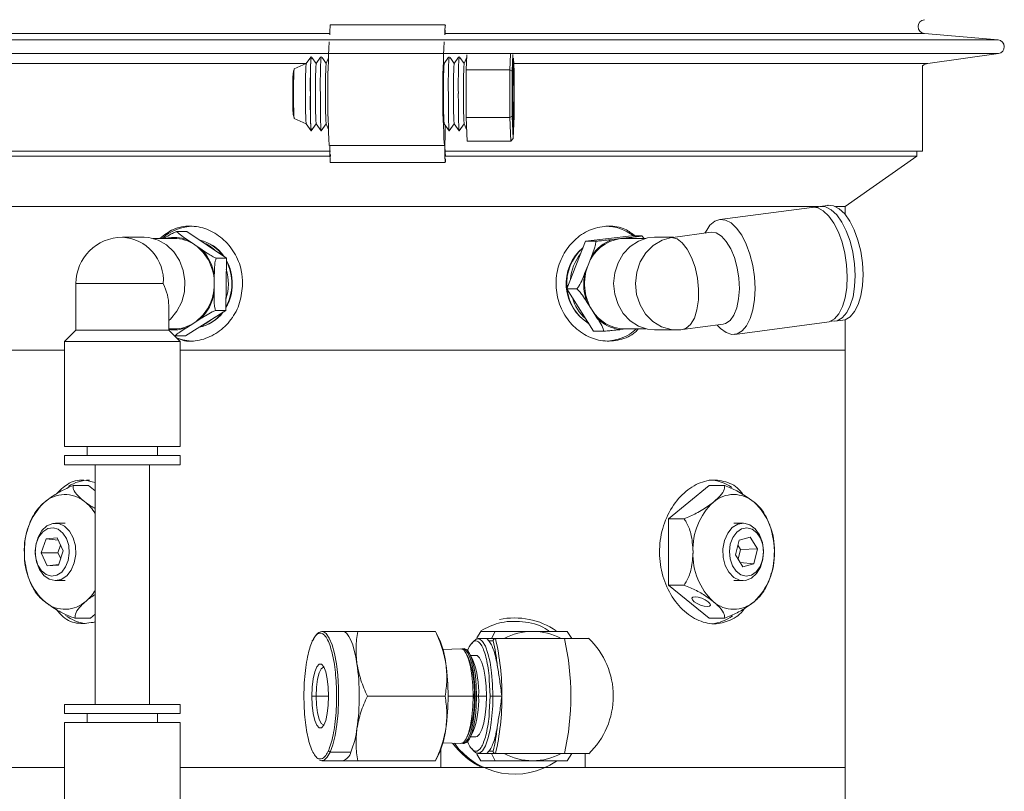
# Model space of a CAD drawing. Header units: inches. Extents: x -4.1 to 22.8, y -8.3 to 17.7.
# Tile 129 of 130: x 18.5 to 22.8, y 5.1 to 8.5. Entities that reach past the tile are written whole.
import ezdxf

# ---------------------------------------------------------------- set-up
doc = ezdxf.new("R2010")
doc.units = ezdxf.units.IN
doc.header["$MEASUREMENT"] = 0

msp = doc.modelspace()

# ---------------------------------------------------------------- linework, layer by layer
at = {"color": 7, "linetype": 'Continuous', "lineweight": 15}
for p, q in [((20.3618, 8.4425), (19.8619, 8.4425)), ((22.765, 8.3761), (22.4447, 8.4045)), ((20.4557, 8.3108), (20.4532, 8.2459)), ((20.6432, 8.2459), (20.6458, 8.3145)), ((20.6562, 8.3125), (20.6534, 8.2402)), ((22.4604, 8.2735), (22.7665, 8.3166)), ((19.7573, 8.2734), (19.705, 8.25)), ((19.7768, 8.3018), (19.7573, 8.2733)), ((19.8007, 8.2735), (19.7823, 8.3003)), ((19.8197, 8.3011), (19.8006, 8.2733)), ((19.8441, 8.2735), (19.8262, 8.2995)), ((19.8543, 8.2979), (19.8439, 8.2732)), ((20.376, 8.3008), (20.3571, 8.2733)), ((20.4006, 8.2735), (20.3828, 8.2994)), ((20.4198, 8.3015), (20.4005, 8.2733)), ((20.4439, 8.2735), (20.4256, 8.3002)), ((20.4553, 8.3007), (20.4438, 8.2732)), ((20.6563, 8.2908), (20.6563, 8.18)), ((20.6563, 8.2908), (20.658, 8.2908)), ((20.658, 8.18), (20.658, 8.2908)), ((20.6609, 8.2402), (20.6587, 8.2967)), ((22.4373, 7.8925), (22.4373, 8.264)), ((20.6432, 8.2459), (20.4532, 8.2459)), ((20.4532, 8.2459), (20.4532, 8.039)), ((20.6432, 8.2459), (20.6534, 8.2402)), ((20.6432, 8.039), (20.6432, 8.2459)), ((20.6534, 8.2402), (20.6534, 8.0448)), ((20.6609, 8.0448), (20.6609, 8.2402)), ((20.6563, 8.18), (20.6539, 8.18)), ((20.6563, 8.18), (20.658, 8.18)), ((20.6605, 8.18), (20.658, 8.18)), ((20.6539, 8.105), (20.6563, 8.105)), ((20.6563, 8.105), (20.6563, 7.9941)), ((20.6563, 8.105), (20.658, 8.105)), ((20.658, 7.9941), (20.658, 8.105)), ((20.658, 8.105), (20.6605, 8.105)), ((19.705, 8.035), (19.7573, 8.0116)), ((19.7573, 8.0116), (19.7789, 7.9801)), ((19.7792, 7.9801), (19.8007, 8.0115)), ((19.8006, 8.0116), (19.8223, 7.9801)), ((19.8225, 7.9801), (19.8441, 8.0115)), ((19.8439, 8.0117), (19.8543, 7.9871)), ((20.3571, 8.0116), (20.3788, 7.9801)), ((20.3613, 8.0056), (20.3613, 7.9614)), ((20.379, 7.9801), (20.4006, 8.0115)), ((20.4005, 8.0116), (20.4221, 7.9801)), ((20.4224, 7.9801), (20.4439, 8.0115)), ((20.4438, 8.0117), (20.4553, 7.9842)), ((20.6432, 8.039), (20.4532, 8.039)), ((20.4532, 8.039), (20.4572, 7.9356)), ((20.6534, 8.0448), (20.6432, 8.039)), ((20.6472, 7.9356), (20.6432, 8.039)), ((20.6534, 8.0448), (20.6572, 7.9471)), ((20.6572, 7.9471), (20.6609, 8.0448)), ((19.779, 7.9809), (19.7791, 7.9809)), ((20.6563, 7.9941), (20.658, 7.9941)), ((20.6472, 7.9356), (20.4572, 7.9356)), ((20.6572, 7.9471), (20.6472, 7.9356)), ((17.8873, 7.8925), (19.8629, 7.8925)), ((19.8579, 7.9174), (20.3578, 7.9174)), ((20.3601, 7.9175), (20.3579, 7.9175)), ((20.3628, 7.8925), (22.4373, 7.8925)), ((22.4123, 7.87), (22.4123, 7.8925)), ((19.8606, 7.87), (17.9123, 7.87)), ((19.8619, 7.8425), (20.3618, 7.8425)), ((22.4123, 7.87), (20.3615, 7.87)), ((22.0998, 7.6512), (22.4123, 7.87)), ((20.1623, 7.6512), (18.2248, 7.6512)), ((18.2248, 7.6512), (21.985, 7.6512)), ((21.985, 7.6512), (20.1623, 7.6512)), ((21.9556, 7.6476), (21.555, 7.595)), ((22.0246, 7.6566), (21.9901, 7.6521)), ((22.0998, 7.6512), (22.058, 7.6512)), ((22.0998, 7.6174), (22.0998, 7.6512)), ((19.1935, 7.5435), (19.2382, 7.5435)), ((19.2382, 7.5435), (19.4105, 7.4269)), ((21.5174, 7.5393), (21.3512, 7.5175)), ((21.4985, 7.5494), (21.4908, 7.5358)), ((19.0526, 7.5178), (18.958, 7.5178)), ((19.1835, 7.513), (19.0909, 7.513)), ((19.2416, 7.5062), (19.2726, 7.4852)), ((20.8897, 7.2934), (20.9721, 7.5006)), ((20.9721, 7.5006), (21.1718, 7.5235)), ((21.0167, 7.5006), (20.9721, 7.5006)), ((21.0877, 7.5079), (21.1237, 7.512)), ((21.1237, 7.512), (21.1596, 7.5162)), ((21.1411, 7.513), (21.1237, 7.512)), ((21.2337, 7.513), (21.1411, 7.513)), ((21.2164, 7.5235), (21.1718, 7.5235)), ((21.2164, 7.5235), (21.2265, 7.513)), ((21.3535, 7.5178), (21.272, 7.5178)), ((19.2726, 7.4852), (19.3036, 7.4642)), ((19.3659, 7.4269), (19.4105, 7.4269)), ((19.4105, 7.4269), (19.4076, 7.1997)), ((20.9826, 7.397), (20.9975, 7.4343)), ((20.9678, 7.3597), (20.9826, 7.397)), ((19.3578, 7.3542), (19.3573, 7.3133)), ((18.7564, 7.3162), (18.7564, 7.1144)), ((19.3573, 7.3133), (19.3567, 7.2724)), ((20.9343, 7.2934), (20.8897, 7.2934)), ((21.007, 7.1089), (20.8897, 7.2934)), ((21.0001, 7.2011), (20.979, 7.2343)), ((19.1596, 7.1144), (19.1596, 7.2216)), ((19.4076, 7.1997), (19.2323, 7.0889)), ((19.3629, 7.1997), (19.4076, 7.1997)), ((21.0212, 7.1679), (21.0001, 7.2011)), ((19.2997, 7.1642), (19.2682, 7.1443)), ((22.0557, 7.1525), (22.0902, 7.157)), ((22.0998, 7.0262), (22.0998, 7.1591)), ((18.7564, 7.1144), (18.706, 7.064)), ((18.7564, 7.1144), (18.8634, 7.1144)), ((18.8634, 7.1144), (19.1596, 7.1144)), ((19.1596, 7.1193), (19.1835, 7.1193)), ((19.21, 7.064), (19.1596, 7.1144)), ((19.2682, 7.1443), (19.2366, 7.1243)), ((21.0516, 7.1089), (21.007, 7.1089)), ((21.1499, 7.1193), (21.1226, 7.1162)), ((21.1411, 7.1193), (21.2337, 7.1193)), ((21.272, 7.1146), (21.3666, 7.1146)), ((21.3928, 7.1163), (21.5698, 7.1395)), ((21.5433, 7.1361), (21.5542, 7.1249)), ((21.6206, 7.0954), (22.0211, 7.1479)), ((18.706, 7.064), (18.706, 6.6073)), ((18.706, 7.064), (18.8397, 7.064)), ((18.8397, 7.064), (19.21, 7.064)), ((19.1876, 7.0889), (19.1825, 7.0915)), ((19.1876, 7.0889), (19.2323, 7.0889)), ((19.21, 6.6073), (19.21, 7.064)), ((18.2248, 7.0262), (18.706, 7.0262)), ((19.21, 7.0262), (22.0998, 7.0262)), ((22.0998, 5.2122), (22.0998, 7.0262)), ((18.706, 6.6073), (18.8397, 6.6073)), ((18.8044, 6.6073), (18.8044, 6.568)), ((18.8397, 6.6073), (19.21, 6.6073)), ((19.1115, 6.568), (19.1115, 6.6073)), ((18.706, 6.568), (18.706, 6.5286)), ((18.706, 6.568), (18.8397, 6.568)), ((18.8397, 6.568), (19.21, 6.568)), ((19.21, 6.5286), (19.21, 6.568)), ((18.706, 6.5286), (18.8397, 6.5286)), ((18.8397, 6.5286), (19.21, 6.5286)), ((18.8399, 6.5286), (18.8399, 5.4858)), ((19.0761, 5.4858), (19.0761, 6.5286)), ((18.8107, 6.4378), (18.7435, 6.4378)), ((18.8399, 6.4151), (18.8107, 6.4378)), ((21.5097, 6.4379), (21.3329, 6.2935)), ((21.5097, 6.4379), (21.5769, 6.4379)), ((21.3329, 6.2935), (21.3329, 6.0048)), ((21.3329, 6.2935), (21.4001, 6.2935)), ((18.7089, 6.2742), (18.6675, 6.2742)), ((21.6571, 6.2742), (21.6158, 6.2742)), ((18.6749, 6.2101), (18.6268, 6.2061)), ((18.7014, 6.1532), (18.6749, 6.2101)), ((21.6871, 6.2136), (21.6397, 6.2007)), ((21.7187, 6.1621), (21.6871, 6.2136)), ((18.6268, 6.2061), (18.6052, 6.1451)), ((18.6796, 6.2001), (18.6268, 6.2061)), ((18.6897, 6.1783), (18.6782, 6.1457)), ((21.6397, 6.2007), (21.624, 6.1363)), ((21.6458, 6.1603), (21.6344, 6.1789)), ((18.6782, 6.1457), (18.6052, 6.1451)), ((18.6052, 6.1451), (18.6317, 6.0882)), ((18.6782, 6.1457), (18.6899, 6.1205)), ((18.6798, 6.0922), (18.7014, 6.1532)), ((21.624, 6.1363), (21.6555, 6.0847)), ((21.6354, 6.1177), (21.6458, 6.1603)), ((21.6458, 6.1603), (21.7187, 6.1621)), ((21.7029, 6.0976), (21.7187, 6.1621)), ((18.6805, 6.0942), (18.6317, 6.0882)), ((18.6317, 6.0882), (18.6798, 6.0922)), ((21.644, 6.1036), (21.7029, 6.0976)), ((21.6555, 6.0847), (21.7029, 6.0976)), ((18.6675, 6.0242), (18.7089, 6.0242)), ((21.3329, 6.0048), (21.4001, 6.0048)), ((21.3329, 6.0048), (21.5097, 5.8605)), ((21.6158, 6.0242), (21.6571, 6.0242)), ((18.8191, 5.8606), (18.8399, 5.8783)), ((18.8191, 5.8606), (18.7519, 5.8606)), ((21.5097, 5.8605), (21.5769, 5.8605)), ((19.9151, 5.8034), (19.8256, 5.8034)), ((19.8972, 5.8034), (19.8972, 5.8034)), ((19.9814, 5.8034), (20.3192, 5.8034)), ((20.3192, 5.8034), (20.3186, 5.8034)), ((20.3352, 5.7713), (20.3194, 5.8034)), ((20.4994, 5.7755), (20.5168, 5.8034)), ((20.5168, 5.8034), (20.5784, 5.8034)), ((20.5631, 5.7722), (20.5784, 5.8034)), ((20.8921, 5.8034), (20.9116, 5.7722)), ((20.5429, 5.7722), (20.5043, 5.7722)), ((20.5514, 5.7622), (20.5429, 5.7722)), ((20.5803, 5.7722), (20.5429, 5.7722)), ((20.5514, 5.7622), (20.5696, 5.7622)), ((20.5803, 5.7722), (20.8797, 5.7722)), ((20.4297, 5.7279), (20.3518, 5.7254)), ((20.4441, 5.7284), (20.4381, 5.7282)), ((20.4615, 5.691), (20.4548, 5.7044)), ((20.4821, 5.6791), (20.4694, 5.7049)), ((20.4946, 5.6993), (20.4721, 5.6993)), ((20.5567, 5.5222), (20.5533, 5.5927)), ((19.8004, 5.5222), (19.7823, 5.5222)), ((20.0234, 5.5222), (20.3612, 5.5222)), ((20.4879, 5.5222), (20.4834, 5.5222)), ((20.4919, 5.5222), (20.498, 5.5222)), ((20.498, 5.5222), (20.5067, 5.5222)), ((20.5067, 5.5222), (20.5405, 5.5222)), ((20.5533, 5.4529), (20.5567, 5.5222)), ((20.5567, 5.5222), (20.569, 5.5222)), ((20.569, 5.5222), (20.6076, 5.5222)), ((18.706, 5.4858), (18.706, 5.4464)), ((18.8397, 5.4858), (18.706, 5.4858)), ((19.21, 5.4858), (18.8397, 5.4858)), ((19.21, 5.4464), (19.21, 5.4858)), ((18.8397, 5.4464), (18.706, 5.4464)), ((18.8044, 5.4464), (18.8044, 5.407)), ((19.21, 5.4464), (18.8397, 5.4464)), ((19.1115, 5.407), (19.1115, 5.4464)), ((18.706, 5.407), (18.706, 4.9504)), ((18.8397, 5.407), (18.706, 5.407)), ((19.21, 5.407), (18.8397, 5.407)), ((19.21, 4.9504), (19.21, 5.407)), ((20.4548, 5.3399), (20.4615, 5.3534)), ((20.4694, 5.3395), (20.4821, 5.3653)), ((20.3518, 5.3189), (20.4297, 5.3164)), ((20.4381, 5.3162), (20.4441, 5.316)), ((20.4721, 5.3451), (20.4946, 5.3451)), ((19.862, 5.2786), (19.9515, 5.2786)), ((20.3194, 5.2409), (20.3352, 5.2731)), ((20.3427, 5.2122), (20.3427, 5.2906)), ((20.5168, 5.2409), (20.4991, 5.2693)), ((20.5043, 5.2722), (20.5429, 5.2722)), ((20.5429, 5.2722), (20.5514, 5.2822)), ((20.5429, 5.2722), (20.5803, 5.2722)), ((20.5514, 5.2822), (20.5696, 5.2822)), ((20.5784, 5.2409), (20.5631, 5.2722)), ((20.5803, 5.2722), (20.8797, 5.2722)), ((20.9116, 5.2722), (20.8921, 5.2409)), ((20.9699, 5.2122), (20.9699, 5.2722)), ((20.9706, 5.2722), (20.9706, 5.2122)), ((19.8256, 5.2409), (19.9151, 5.2409)), ((19.9814, 5.2409), (20.3192, 5.2409)), ((20.3186, 5.2409), (20.3192, 5.2409)), ((20.5168, 5.2409), (20.5784, 5.2409)), ((18.2248, 5.2122), (18.706, 5.2122)), ((19.21, 5.2122), (22.0998, 5.2122)), ((19.21, 5.2122), (20.3427, 5.2122)), ((20.9706, 5.2122), (22.0998, 5.2122)), ((22.0998, 5.0332), (22.0998, 5.2122))]:
    msp.add_line(p, q, dxfattribs=at)
at = {"color": 8, "linetype": 'Continuous', "lineweight": 15}
for p, q in [((19.8605, 8.4045), (17.88, 8.4045)), ((20.4781, 8.4045), (20.3611, 8.4045)), ((22.4447, 8.4045), (20.4781, 8.4045)), ((20.5224, 8.3761), (17.5597, 8.3761)), ((22.765, 8.3761), (20.5224, 8.3761)), ((20.5226, 8.3166), (17.5581, 8.3166)), ((22.7665, 8.3166), (20.5226, 8.3166)), ((19.7574, 8.2735), (17.8643, 8.2735)), ((22.4604, 8.2735), (20.6563, 8.2735)), ((18.7564, 7.3162), (19.136, 7.3162)), ((19.8547, 5.5222), (19.8004, 5.5222)), ((20.4834, 5.5222), (20.3742, 5.5222))]:
    msp.add_line(p, q, dxfattribs=at)
at = {"color": 7, "linetype": 'Continuous', "lineweight": 15, "flags": 128}
for points in [[(20.3603, 8.3987), (20.3606, 8.4188), (20.3611, 8.4353), (20.3617, 8.4423), (20.3623, 8.4389), (20.3624, 8.4382)], [(20.3622, 8.4143), (20.362, 8.4164), (20.3616, 8.4165), (20.3612, 8.4086), (20.361, 8.4015)], [(19.7792, 7.9801), (19.7791, 7.9801), (19.7782, 7.9856), (19.7773, 8.0018), (19.7765, 8.0276), (19.776, 8.0613), (19.7756, 8.1004), (19.7755, 8.1425), (19.7756, 8.1845), (19.776, 8.2237), (19.7765, 8.2573), (19.7773, 8.2832), (19.7782, 8.2994), (19.7787, 8.3038)], [(20.658, 8.2908), (20.6578, 8.2929), (20.6576, 8.2943), (20.6574, 8.2952), (20.6572, 8.2955), (20.6569, 8.2952), (20.6567, 8.2943), (20.6565, 8.2929), (20.6563, 8.2908)], [(19.8225, 7.9801), (19.8224, 7.98), (19.8215, 7.9855), (19.8206, 8.0018), (19.8199, 8.0276), (19.8193, 8.0612), (19.8189, 8.1004), (19.8188, 8.1425)], [(20.379, 7.9801), (20.3789, 7.98), (20.378, 7.9855), (20.3771, 8.0018), (20.3763, 8.0276), (20.3758, 8.0612), (20.3754, 8.1004), (20.3753, 8.1425)], [(20.4224, 7.9801), (20.4223, 7.98), (20.4213, 7.9855), (20.4205, 8.0018), (20.4197, 8.0276), (20.4191, 8.0612), (20.4188, 8.1004), (20.4186, 8.1425)], [(20.6563, 7.9941), (20.6565, 7.9921), (20.6567, 7.9907), (20.6569, 7.9898), (20.6572, 7.9895), (20.6574, 7.9898), (20.6576, 7.9907), (20.6578, 7.9921), (20.658, 7.9941)], [(20.3613, 7.9614), (20.3609, 7.9483), (20.3607, 7.9302), (20.3607, 7.91), (20.3609, 7.891), (20.3612, 7.8763), (20.3616, 7.8685), (20.362, 7.8686), (20.3625, 7.8768), (20.3625, 7.8777)], [(20.3628, 7.8587), (20.3623, 7.8461), (20.3617, 7.8426), (20.3611, 7.8497), (20.3606, 7.8662), (20.3603, 7.8899), (20.3601, 7.9175)], [(22.1066, 7.3978), (22.0991, 7.4481), (22.087, 7.4965), (22.0708, 7.5407), (22.0513, 7.5792), (22.0292, 7.6102), (22.0054, 7.6325), (21.981, 7.6452), (21.9568, 7.6477), (21.9556, 7.6476)], [(22.1412, 7.4023), (22.1336, 7.4527), (22.1215, 7.501), (22.1053, 7.5453), (22.0858, 7.5837), (22.0637, 7.6147), (22.04, 7.637), (22.0155, 7.6497), (21.9913, 7.6523), (21.9732, 7.6471)], [(22.1757, 7.4068), (22.1681, 7.4572), (22.156, 7.5055), (22.1399, 7.5498), (22.1204, 7.5882), (22.0983, 7.6192), (22.0745, 7.6415), (22.05, 7.6542), (22.0259, 7.6568), (22.0246, 7.6566)], [(21.7061, 7.3452), (21.6985, 7.3956), (21.6864, 7.4439), (21.6703, 7.4882), (21.6507, 7.5266), (21.6286, 7.5576), (21.6049, 7.5799), (21.5804, 7.5926), (21.5562, 7.5952), (21.5334, 7.5875), (21.5127, 7.5699), (21.4985, 7.5494)], [(21.6382, 7.3394), (21.631, 7.3856), (21.619, 7.4293), (21.6029, 7.4681), (21.5837, 7.5), (21.5623, 7.5233), (21.5399, 7.5366), (21.5176, 7.5393), (21.5174, 7.5393)], [(19.1596, 7.1551), (19.167, 7.1618), (19.1954, 7.1958), (19.216, 7.2363), (19.2279, 7.2812), (19.2303, 7.3279), (19.2231, 7.374), (19.2068, 7.417), (19.1821, 7.4545), (19.1504, 7.4846), (19.1135, 7.5056), (19.0733, 7.5164), (19.0526, 7.5178)], [(21.272, 7.5178), (21.2413, 7.5147), (21.2017, 7.5014), (21.1659, 7.478), (21.1358, 7.4459), (21.113, 7.4068), (21.0989, 7.3629), (21.094, 7.3164), (21.0988, 7.2699), (21.1129, 7.2259), (21.1355, 7.1868), (21.1656, 7.1546), (21.2013, 7.1312), (21.2409, 7.1177), (21.272, 7.1146)], [(22.0902, 7.157), (22.1006, 7.1594), (22.1225, 7.1721), (22.1417, 7.1944), (22.1575, 7.2254), (22.1691, 7.2638), (22.1762, 7.3081), (22.1784, 7.3564), (22.1757, 7.4068)], [(22.0211, 7.1479), (22.0316, 7.1503), (22.0534, 7.163), (22.0726, 7.1853), (22.0884, 7.2163), (22.1001, 7.2548), (22.1072, 7.299), (22.1094, 7.3474), (22.1066, 7.3978)], [(22.038, 7.1529), (22.0425, 7.1523), (22.0661, 7.1549), (22.088, 7.1676), (22.1072, 7.1899), (22.1229, 7.2209), (22.1346, 7.2593), (22.1417, 7.3036), (22.1439, 7.3519), (22.1412, 7.4023)], [(21.5542, 7.1249), (21.5587, 7.1205), (21.5829, 7.1029), (21.6074, 7.0952), (21.631, 7.0978), (21.6529, 7.1105), (21.6721, 7.1328), (21.6878, 7.1638), (21.6995, 7.2022), (21.7066, 7.2465), (21.7088, 7.2948), (21.7061, 7.3452)], [(21.5698, 7.1395), (21.5802, 7.1422), (21.5999, 7.1555), (21.6165, 7.1788), (21.6293, 7.2107), (21.6374, 7.2495), (21.6404, 7.2932), (21.6382, 7.3394)], [(19.3077, 7.1362), (19.3259, 7.1451), (19.3584, 7.1692)], [(18.7161, 6.0448), (18.6922, 6.0292), (18.6661, 6.0242), (18.6401, 6.0303), (18.6165, 6.047), (18.5975, 6.0728), (18.5847, 6.1054), (18.5792, 6.1418), (18.5816, 6.1789), (18.5917, 6.2134), (18.6084, 6.2422), (18.6304, 6.2627), (18.6557, 6.2731), (18.682, 6.2725), (18.7071, 6.2609), (18.7286, 6.2395), (18.7447, 6.21), (18.754, 6.1751), (18.7555, 6.1379), (18.7492, 6.1017), (18.7357, 6.0697), (18.7161, 6.0448)], [(18.6942, 6.0615), (18.7113, 6.0836), (18.7228, 6.1122), (18.7275, 6.1444), (18.7249, 6.177), (18.7153, 6.2069), (18.6997, 6.2312), (18.6795, 6.2475), (18.6567, 6.2541), (18.6337, 6.2504), (18.6125, 6.2369), (18.5953, 6.2147), (18.5839, 6.1862), (18.5792, 6.154), (18.5818, 6.1213), (18.5913, 6.0914), (18.607, 6.0672), (18.6272, 6.0509), (18.6499, 6.0443), (18.673, 6.0479), (18.6942, 6.0615)], [(21.6861, 6.2673), (21.7094, 6.25), (21.7281, 6.2237), (21.7405, 6.1908), (21.7454, 6.1543), (21.7426, 6.1172), (21.7321, 6.083), (21.715, 6.0547), (21.6927, 6.0348), (21.6673, 6.025), (21.641, 6.0263), (21.6161, 6.0385), (21.5948, 6.0605), (21.5791, 6.0904), (21.5703, 6.1256), (21.5693, 6.1628), (21.576, 6.1988), (21.59, 6.2304), (21.6099, 6.2548), (21.634, 6.2698), (21.6602, 6.2741), (21.6861, 6.2673)], [(21.6956, 6.2484), (21.6727, 6.2542), (21.6497, 6.2497), (21.6288, 6.2353), (21.6121, 6.2125), (21.6011, 6.1836), (21.597, 6.1512), (21.6002, 6.1187), (21.6104, 6.0891), (21.6265, 6.0654), (21.647, 6.05), (21.6698, 6.0442), (21.6929, 6.0487), (21.7137, 6.0631), (21.7305, 6.0858), (21.7414, 6.1148), (21.7455, 6.1472), (21.7423, 6.1797), (21.7322, 6.2093), (21.7161, 6.2329), (21.6956, 6.2484)], [(21.5008, 5.9111), (21.5104, 5.9127), (21.5146, 5.9174), (21.5126, 5.9244), (21.5048, 5.9326), (21.4925, 5.9408), (21.4773, 5.9478), (21.4618, 5.9525), (21.4481, 5.9541), (21.4385, 5.9525), (21.4343, 5.9478), (21.4363, 5.9408), (21.444, 5.9326), (21.4564, 5.9244), (21.4716, 5.9174), (21.4871, 5.9127), (21.5008, 5.9111)], [(19.9781, 5.6628), (19.9728, 5.6934), (19.9665, 5.7211), (19.9594, 5.7453), (19.9515, 5.7658), (19.9429, 5.782), (19.9339, 5.7939), (19.9246, 5.801), (19.9151, 5.8034)], [(20.569, 5.5222), (20.5676, 5.5742), (20.5634, 5.6239), (20.5566, 5.6691), (20.5476, 5.708), (20.5366, 5.7387), (20.5243, 5.76), (20.511, 5.7708), (20.4975, 5.7708), (20.4843, 5.76), (20.478, 5.7506)], [(20.4834, 5.5222), (20.482, 5.568), (20.4781, 5.6115), (20.4718, 5.6505), (20.4633, 5.6831), (20.4532, 5.7076), (20.442, 5.7228), (20.4301, 5.7279), (20.4297, 5.7279)], [(20.4339, 5.7274), (20.4386, 5.7282), (20.4504, 5.723), (20.4617, 5.7078), (20.4718, 5.6833), (20.4803, 5.6506), (20.4866, 5.6116), (20.4906, 5.568), (20.4919, 5.5222)], [(20.498, 5.5222), (20.4966, 5.5681), (20.4927, 5.6117), (20.4863, 5.6508), (20.4779, 5.6834), (20.4677, 5.708), (20.4565, 5.7232), (20.4446, 5.7284), (20.4441, 5.7284)], [(20.5405, 5.5222), (20.5391, 5.5646), (20.5352, 5.6045), (20.5289, 5.6396), (20.5207, 5.6679), (20.5109, 5.6878), (20.5001, 5.698), (20.4946, 5.6993)], [(19.7823, 5.5222), (19.7838, 5.5616), (19.788, 5.5978), (19.7948, 5.6279), (19.8034, 5.6494), (19.8133, 5.6606), (19.8236, 5.6606), (19.8335, 5.6494), (19.8422, 5.6279), (19.8489, 5.5978), (19.8532, 5.5616), (19.8547, 5.5222)], [(19.8004, 5.5222), (19.802, 5.5608), (19.8066, 5.5957), (19.8138, 5.6233), (19.8228, 5.6411), (19.8328, 5.6472), (19.8348, 5.6469)], [(19.8547, 5.5222), (19.8532, 5.4828), (19.8489, 5.4466), (19.8422, 5.4165), (19.8335, 5.395), (19.8236, 5.3838), (19.8133, 5.3838), (19.8034, 5.395), (19.7948, 5.4165), (19.788, 5.4466), (19.7838, 5.4828), (19.7823, 5.5222)], [(19.8348, 5.3974), (19.8328, 5.3972), (19.8228, 5.4033), (19.8138, 5.4211), (19.8066, 5.4487), (19.802, 5.4836), (19.8004, 5.5222)], [(20.4297, 5.3164), (20.4301, 5.3164), (20.442, 5.3216), (20.4532, 5.3368), (20.4633, 5.3613), (20.4718, 5.3939), (20.4781, 5.4329), (20.482, 5.4764), (20.4834, 5.5222)], [(20.4919, 5.5222), (20.4906, 5.4763), (20.4866, 5.4328), (20.4803, 5.3937), (20.4718, 5.3611), (20.4617, 5.3366), (20.4504, 5.3213), (20.4386, 5.3162), (20.4339, 5.317)], [(20.4441, 5.316), (20.4446, 5.316), (20.4565, 5.3211), (20.4677, 5.3364), (20.4779, 5.361), (20.4863, 5.3936), (20.4927, 5.4327), (20.4966, 5.4763), (20.498, 5.5222)], [(20.4946, 5.3451), (20.5001, 5.3464), (20.5109, 5.3566), (20.5207, 5.3764), (20.5289, 5.4047), (20.5352, 5.4399), (20.5391, 5.4798), (20.5405, 5.5222)], [(20.4789, 5.2923), (20.4843, 5.2844), (20.4975, 5.2736), (20.511, 5.2736), (20.5243, 5.2844), (20.5366, 5.3057), (20.5476, 5.3364), (20.5566, 5.3752), (20.5618, 5.4079)], [(19.8152, 5.2439), (19.8209, 5.2415), (19.8351, 5.2433), (19.849, 5.2559), (19.862, 5.2786)]]:
    msp.add_lwpolyline(points, dxfattribs=at)
at = {"color": 8, "linetype": 'Continuous', "lineweight": 15, "flags": 128}
for points in [[(21.1773, 7.513), (21.1736, 7.5139), (21.1596, 7.5162)], [(21.3461, 7.5164), (21.3044, 7.5051), (21.2663, 7.4827), (21.2341, 7.4507), (21.2095, 7.4108), (21.1941, 7.3655), (21.1886, 7.3173), (21.1936, 7.269), (21.2086, 7.2235), (21.2328, 7.1834), (21.2647, 7.1509), (21.3026, 7.1281), (21.3442, 7.1162), (21.3666, 7.1146)], [(21.3928, 7.1163), (21.4092, 7.1218), (21.4287, 7.1389), (21.4447, 7.1663), (21.4561, 7.2024), (21.4624, 7.2452), (21.463, 7.2921), (21.4581, 7.3403), (21.4478, 7.3872), (21.4329, 7.4299), (21.4141, 7.4661), (21.3925, 7.4935), (21.3694, 7.5106), (21.3461, 7.5164)], [(19.862, 5.2786), (19.8736, 5.3107), (19.8834, 5.351), (19.8909, 5.3978), (19.8959, 5.4494), (19.8983, 5.5038), (19.8978, 5.5589), (19.8946, 5.6126), (19.8887, 5.6628), (19.8804, 5.7076), (19.8699, 5.7453), (19.8578, 5.7744), (19.8445, 5.7939), (19.8304, 5.8028), (19.8256, 5.8034)]]:
    msp.add_lwpolyline(points, dxfattribs=at)
at = {"color": 7, "linetype": 'Continuous', "lineweight": 15}
for centre, radius, start, end in [((20.1679, 8.41), 0.3077, 173.9323, 182.0976), ((22.4473, 8.4344), 0.03, 95.0575, 264.9425), ((23.5995, 8.1425), 3.7484, 176.5572, 183.4428), ((24.0248, 8.1437), 3.6738, 176.5067, 183.5306), ((22.7623, 8.3463), 0.03, 277.9991, 84.9425), ((21.1708, 8.1774), 1.4168, 176.1183, 181.4132), ((21.9685, 8.1799), 2.1934, 176.7617, 180.9762), ((21.2141, 8.1774), 1.4168, 176.1183, 181.4132), ((22.0714, 8.1794), 2.2529, 176.8426, 180.9376), ((21.3064, 8.177), 1.4656, 176.234, 181.3478), ((21.7706, 8.1774), 1.4168, 176.1183, 181.4132), ((22.6422, 8.1792), 2.2672, 176.862, 180.9284), ((21.814, 8.1774), 1.4168, 176.1183, 181.4132), ((22.6353, 8.1797), 2.2169, 176.7933, 180.9611), ((21.9062, 8.177), 1.4656, 176.234, 181.3478), ((22.4673, 8.224), 0.05, 97.9991, 126.8699), ((20.8427, 8.1711), 1.1404, 176.0352, 181.4402), ((27.4052, 8.1425), 6.7515, 179.68176, 180.31824), ((13.9083, 8.1425), 6.7523, 359.6818, 0.3182), ((21.0216, 8.1178), 1.3192, 178.9263, 183.5983), ((21.1708, 8.1075), 1.4168, 178.5868, 183.8817), ((21.6071, 8.1019), 1.8322, 178.7318, 183.8143), ((21.2141, 8.1075), 1.4167, 178.5867, 183.8818), ((21.3063, 8.108), 1.4656, 178.6521, 183.766), ((21.7706, 8.1075), 1.4167, 178.5867, 183.8818), ((21.814, 8.1075), 1.4167, 178.5867, 183.8818), ((21.9062, 8.108), 1.4656, 178.6521, 183.766), ((20.613, 7.8967), 0.753, 178.4197, 184.1302), ((19.7817, 7.8779), 0.081, 352.6067, 359.8244), ((19.269, 7.3597), 0.2064, 90.6158, 132.0556), ((21.0563, 7.362), 0.2041, 52.2474, 89.5596), ((18.958, 7.3162), 0.2016, 90, 180), ((19.183, 7.3549), 0.1582, 55.4862, 89.8145), ((19.2607, 7.341), 0.1676, 34.2549, 78.1447), ((19.2585, 7.3409), 0.1677, 34.7746, 77.085), ((19.2585, 7.3409), 0.1677, 34.7614, 77.0981), ((19.2446, 7.3437), 0.165, 44.7296, 67.4898), ((21.1491, 7.3369), 0.177, 98.2662, 160.1471), ((21.1505, 7.3389), 0.1803, 110.3575, 148.0558), ((19.1539, 7.3199), 0.2035, 358.1349, 54.3148), ((19.1513, 7.3208), 0.2092, 9.1808, 43.2689), ((21.0899, 7.3168), 0.2027, 130.122, 238.8647), ((21.0915, 7.3186), 0.2011, 130.7447, 185.9028), ((21.0915, 7.3186), 0.2011, 130.7529, 185.8946), ((19.2222, 7.3162), 0.2118, 331.1415, 27.3704), ((19.2222, 7.3162), 0.2119, 331.1357, 27.3761), ((19.2245, 7.3162), 0.2116, 330.3793, 28.5331), ((21.1087, 7.319), 0.203, 141.2283, 175.4191), ((19.2041, 7.3162), 0.215, 341.6443, 16.8676), ((21.1857, 7.3164), 0.2185, 158.3501, 211.8372), ((21.1891, 7.3162), 0.2255, 168.8908, 201.2964), ((19.1554, 7.3117), 0.2018, 303.9515, 0.4488), ((21.083, 7.309), 0.1915, 186.0159, 238.8947), ((21.083, 7.309), 0.1915, 186.0078, 238.9028), ((19.1529, 7.3107), 0.2074, 315.0564, 349.344), ((21.1, 7.3088), 0.1933, 196.4117, 228.4988), ((19.2624, 7.2887), 0.1645, 280.1198, 324.0385), ((21.1443, 7.2872), 0.1679, 210.841, 268.931), ((19.2602, 7.2886), 0.1646, 281.5916, 322.9833), ((19.2602, 7.2886), 0.1646, 281.5774, 322.9972), ((21.1441, 7.2837), 0.1689, 223.2836, 262.688), ((19.1829, 7.2776), 0.1582, 270.2146, 302.6114), ((21.056, 7.2717), 0.2055, 270.518, 312.1534), ((21.3666, 7.3162), 0.2016, 270, 277.4739), ((19.267, 7.2638), 0.1976, 248.2162, 269.9368), ((18.8163, 6.294), 0.1677, 90.4691, 123.3128), ((21.5081, 6.2925), 0.1692, 53.7887, 89.4652), ((18.7086, 6.2643), 0.1345, 50.5716, 132.7551), ((21.6158, 6.2644), 0.1344, 48.894, 131.106), ((18.8164, 6.1595), 0.2847, 134.362, 183.1145), ((18.6658, 6.2074), 0.2057, 32.1978, 51.4214), ((21.7195, 6.161), 0.2807, 133.177, 182.4077), ((21.5121, 6.161), 0.2807, 357.5923, 46.823), ((18.8086, 6.1358), 0.2766, 178.2984, 228.0281), ((21.7195, 6.1374), 0.2807, 177.5923, 226.823), ((21.5121, 6.1374), 0.2807, 313.177, 2.4077), ((18.6611, 6.0947), 0.2117, 311.1398, 327.6265), ((18.7091, 6.0341), 0.1345, 230.5717, 312.7552), ((21.6158, 6.034), 0.1344, 228.894, 311.106), ((18.8193, 6.013), 0.1767, 232.2106, 262.9002), ((21.506, 6.0114), 0.1749, 274.6756, 306.748), ((20.6634, 5.5425), 0.3196, 55.5443, 101.8812), ((19.8372, 5.7558), 0.049, 103.6717, 168.3141), ((20.742, 5.5391), 0.2644, 90.0494, 118.141), ((20.7415, 5.5391), 0.2644, 61.859, 89.9506), ((19.7884, 5.7602), 0.00541, 113.7397, 188.675), ((20.0016, 5.6232), 0.365, 6.2355, 23.9461), ((19.5862, 5.537), 1.0215, 359.171, 13.313), ((19.792, 5.5222), 1.116, 347.0555, 12.9445), ((20.7437, 5.5222), 0.3486, 313.889, 46.1368), ((18.9806, 5.5222), 1.0073, 351.9753, 8.0247), ((19.367, 5.5222), 1.0073, 351.9753, 8.0247), ((20.0828, 5.5452), 0.4057, 356.7425, 21.0563), ((20.1302, 5.5436), 0.377, 356.7424, 21.0565), ((20.0613, 5.5025), 0.4271, 339.5597, 2.6415), ((20.1102, 5.5039), 0.3969, 339.5596, 2.6415), ((19.5862, 5.5074), 1.0215, 346.687, 0.829), ((19.5688, 5.4326), 0.4125, 338.0828, 352.8956), ((19.9864, 5.4253), 0.3806, 336.4198, 353.3986), ((20.6617, 5.5118), 0.331, 215.9335, 244.8668), ((20.6632, 5.5044), 0.3218, 215.5358, 304.3672), ((19.8619, 5.2868), 0.00814, 192.2503, 271.0861), ((19.9013, 5.2906), 0.0516, 285.4693, 346.5166), ((20.742, 5.5053), 0.2644, 241.8595, 269.9504), ((20.7415, 5.5053), 0.2644, 270.0496, 298.1405)]:
    msp.add_arc(centre, radius, start, end, dxfattribs=at)
at = {"color": 8, "linetype": 'Continuous', "lineweight": 15}
for centre, radius, start, end in [((18.9484, 7.3299), 0.1881, 355.8164, 87.0693), ((19.1835, 7.3594), 0.1579, 68.4241, 103.2413), ((19.1835, 7.273), 0.1579, 261.281, 289.6674), ((19.7077, 5.5188), 0.8613, 352.6022, 0.228)]:
    msp.add_arc(centre, radius, start, end, dxfattribs=at)
at = {"color": 7, "linetype": 'Continuous', "lineweight": 15}
for centre, major_axis, ratio, start_param, end_param in [((21.3666, 7.3162), (-0.0132, 0.2015), 0.41513, 0.027108, 0.088212), ((18.958, 7.3162), (-0.1728, 0.1728), 0.600861, 3.682645, 4.171337)]:
    msp.add_ellipse(centre, major_axis=major_axis, ratio=ratio, start_param=start_param, end_param=end_param, dxfattribs=at)
for points, knots in [([(19.7045, 8.2482), (19.7036, 8.2454), (19.702, 8.2402), (19.701, 8.2336), (19.7004, 8.2283), (19.6999, 8.2215), (19.6994, 8.2107), (19.699, 8.1906), (19.6987, 8.1666), (19.6987, 8.1498), (19.6987, 8.1425)], [0, 0, 0, 0, 0.064958, 0.123506, 0.171922, 0.24717, 0.431349, 0.630895, 0.840384, 1, 1, 1, 1]), ([(19.6987, 8.1425), (19.6987, 8.1377), (19.6987, 8.1236), (19.6989, 8.101), (19.6993, 8.0783), (19.6998, 8.0642), (19.7004, 8.0561), (19.7016, 8.0464), (19.7036, 8.0398), (19.7047, 8.0358)], [0, 0, 0, 0, 0.104899, 0.307323, 0.511943, 0.723246, 0.848063, 0.90796, 1, 1, 1, 1]), ([(19.1205, 7.513), (19.1396, 7.5277), (19.1787, 7.5578), (19.2519, 7.5706), (19.3267, 7.557), (19.395, 7.5161), (19.4478, 7.4529), (19.4768, 7.3824), (19.4798, 7.3352), (19.481, 7.3162)], [0, 0, 0, 0, 0.143645, 0.29479, 0.444841, 0.594842, 0.745904, 0.897513, 1, 1, 1, 1]), ([(19.1367, 7.512), (19.1448, 7.517), (19.1586, 7.5256), (19.1782, 7.5365), (19.1892, 7.5415), (19.1935, 7.5435)], [0, 0, 0, 0, 0.460124, 0.786818, 1, 1, 1, 1]), ([(19.1935, 7.5435), (19.1955, 7.5412), (19.2021, 7.5339), (19.2205, 7.5206), (19.2354, 7.5104), (19.2416, 7.5062)], [0, 0, 0, 0, 0.2043359, 0.6733031, 1, 1, 1, 1]), ([(21.2012, 7.1193), (21.1968, 7.1143), (21.1753, 7.0899), (21.1213, 7.0689), (21.0473, 7.0627), (20.9734, 7.0866), (20.9096, 7.1355), (20.8631, 7.205), (20.8406, 7.2872), (20.845, 7.3723), (20.8755, 7.451), (20.928, 7.5147), (20.9963, 7.5565), (21.0712, 7.5704), (21.1391, 7.5599), (21.1739, 7.5342), (21.1886, 7.5235)], [0, 0, 0, 0, 0.0200731, 0.0975273, 0.1745462, 0.2511115, 0.3279006, 0.4052471, 0.4826236, 0.5594437, 0.6359919, 0.7129737, 0.7904196, 0.8676395, 0.9443007, 1, 1, 1, 1]), ([(20.9975, 7.4343), (20.9979, 7.4355), (21.0027, 7.4474), (21.0096, 7.4659), (21.016, 7.4877), (21.0165, 7.497), (21.0167, 7.5006)], [0, 0, 0, 0, 0.0528741, 0.5179577, 0.8096547, 1, 1, 1, 1]), ([(21.0167, 7.5006), (21.0219, 7.5011), (21.0388, 7.5025), (21.0629, 7.5051), (21.0805, 7.5071), (21.0877, 7.5079)], [0, 0, 0, 0, 0.2043563, 0.673362, 1, 1, 1, 1]), ([(21.1596, 7.5162), (21.1608, 7.5163), (21.1722, 7.5176), (21.1897, 7.5196), (21.2083, 7.522), (21.2141, 7.5231), (21.2164, 7.5235)], [0, 0, 0, 0, 0.052977, 0.518035, 0.809719, 1, 1, 1, 1]), ([(19.3036, 7.4642), (19.3046, 7.4635), (19.3145, 7.4569), (19.3303, 7.4464), (19.3507, 7.4342), (19.3616, 7.429), (19.3659, 7.4269)], [0, 0, 0, 0, 0.0528725, 0.5179575, 0.8096561, 1, 1, 1, 1]), ([(19.3659, 7.4269), (19.3645, 7.4226), (19.36, 7.4082), (19.3584, 7.3823), (19.358, 7.3624), (19.3578, 7.3542)], [0, 0, 0, 0, 0.2043586, 0.6733641, 1, 1, 1, 1]), ([(20.9343, 7.2934), (20.9372, 7.2973), (20.9468, 7.3104), (20.9574, 7.3341), (20.9648, 7.3522), (20.9678, 7.3597)], [0, 0, 0, 0, 0.204334, 0.673302, 1, 1, 1, 1]), ([(19.481, 7.3162), (19.4785, 7.2882), (19.4733, 7.2322), (19.4332, 7.1578), (19.3748, 7.1004), (19.3034, 7.0688), (19.2399, 7.0612), (19.2062, 7.0744), (19.1954, 7.0786)], [0, 0, 0, 0, 0.182254, 0.364471, 0.547644, 0.731452, 0.914228, 1, 1, 1, 1]), ([(20.979, 7.2343), (20.9783, 7.2354), (20.9716, 7.246), (20.9607, 7.2625), (20.9461, 7.2818), (20.9377, 7.2901), (20.9343, 7.2934)], [0, 0, 0, 0, 0.052873, 0.517955, 0.809654, 1, 1, 1, 1]), ([(19.3567, 7.2724), (19.3567, 7.2711), (19.3566, 7.258), (19.3567, 7.2377), (19.3587, 7.2139), (19.3617, 7.2037), (19.3629, 7.1997)], [0, 0, 0, 0, 0.052977, 0.518035, 0.80972, 1, 1, 1, 1]), ([(19.3629, 7.1997), (19.3582, 7.1975), (19.3428, 7.1905), (19.3216, 7.1779), (19.3061, 7.1682), (19.2997, 7.1642)], [0, 0, 0, 0, 0.204336, 0.673302, 1, 1, 1, 1]), ([(21.0516, 7.1089), (21.0507, 7.1124), (21.0476, 7.1241), (21.0355, 7.1452), (21.0254, 7.1613), (21.0212, 7.1679)], [0, 0, 0, 0, 0.204336, 0.673304, 1, 1, 1, 1]), ([(19.2366, 7.1243), (19.2356, 7.1237), (19.2255, 7.1173), (19.2103, 7.1075), (19.1942, 7.0958), (19.1895, 7.0909), (19.1876, 7.0889)], [0, 0, 0, 0, 0.0528729, 0.5179579, 0.8096547, 1, 1, 1, 1]), ([(21.1226, 7.1162), (21.1215, 7.1161), (21.11, 7.1148), (21.0918, 7.1127), (21.0685, 7.1103), (21.0564, 7.1093), (21.0516, 7.1089)], [0, 0, 0, 0, 0.0529776, 0.5180362, 0.8097204, 1, 1, 1, 1]), ([(18.7435, 6.4378), (18.7253, 6.4298), (18.6889, 6.414), (18.647, 6.387), (18.6259, 6.37), (18.6173, 6.3631)], [0, 0, 0, 0, 0.374601, 0.746177, 1, 1, 1, 1]), ([(18.6704, 6.4005), (18.6859, 6.4162), (18.7204, 6.451), (18.7815, 6.4679), (18.8233, 6.4557), (18.8399, 6.4508)], [0, 0, 0, 0, 0.3308355, 0.7336494, 1, 1, 1, 1]), ([(18.7941, 6.3682), (18.7881, 6.3731), (18.7685, 6.3891), (18.7452, 6.4146), (18.7441, 6.4305), (18.7435, 6.4378)], [0, 0, 0, 0, 0.192174, 0.631803, 1, 1, 1, 1]), ([(21.656, 6.3982), (21.6526, 6.4033), (21.6332, 6.4326), (21.582, 6.458), (21.5086, 6.4661), (21.4328, 6.4366), (21.3655, 6.376), (21.3153, 6.2896), (21.2904, 6.1871), (21.2947, 6.0807), (21.3272, 5.9826), (21.3829, 5.9025), (21.4539, 5.8499), (21.5309, 5.8303), (21.6015, 5.8493), (21.6464, 5.8768), (21.6612, 5.9026), (21.6614, 5.9031)], [0, 0, 0, 0, 0.01605, 0.092356, 0.167998, 0.242943, 0.31822, 0.39435, 0.470546, 0.545888, 0.620796, 0.696357, 0.772646, 0.848608, 0.923711, 0.998749, 1, 1, 1, 1]), ([(21.5769, 6.4379), (21.5765, 6.4302), (21.5756, 6.4149), (21.5541, 6.3888), (21.5351, 6.3724), (21.5274, 6.3657)], [0, 0, 0, 0, 0.374601, 0.746177, 1, 1, 1, 1]), ([(21.7042, 6.3657), (21.6977, 6.3707), (21.6764, 6.3873), (21.6346, 6.4138), (21.5949, 6.4303), (21.5769, 6.4379)], [0, 0, 0, 0, 0.192172, 0.631803, 1, 1, 1, 1]), ([(18.6173, 6.3631), (18.6114, 6.3578), (18.5933, 6.3419), (18.5832, 6.3268), (18.5764, 6.3167)], [0, 0, 0, 0, 0.329827, 1, 1, 1, 1]), ([(18.8399, 6.3381), (18.8335, 6.3417), (18.816, 6.3514), (18.8026, 6.3617), (18.7941, 6.3682)], [0, 0, 0, 0, 0.368319, 1, 1, 1, 1]), ([(21.5274, 6.3657), (21.5209, 6.3606), (21.4997, 6.344), (21.4578, 6.3176), (21.4182, 6.3011), (21.4001, 6.2935)], [0, 0, 0, 0, 0.192173, 0.631803, 1, 1, 1, 1]), ([(21.7469, 6.3197), (21.7409, 6.3283), (21.7306, 6.3431), (21.7121, 6.359), (21.7042, 6.3657)], [0, 0, 0, 0, 0.575121, 1, 1, 1, 1]), ([(18.5762, 6.3168), (18.5696, 6.3049), (18.5561, 6.2806), (18.5484, 6.2536), (18.5445, 6.2397)], [0, 0, 0, 0, 0.488482, 1, 1, 1, 1]), ([(21.4001, 6.2935), (21.4033, 6.2888), (21.416, 6.2704), (21.4343, 6.2227), (21.4373, 6.1763), (21.439, 6.1492)], [0, 0, 0, 0, 0.12409, 0.48739, 1, 1, 1, 1]), ([(21.7887, 6.1963), (21.7864, 6.2107), (21.7813, 6.2436), (21.7666, 6.2854), (21.7518, 6.3104), (21.7464, 6.3195)], [0, 0, 0, 0, 0.33027, 0.756747, 1, 1, 1, 1]), ([(18.5445, 6.2397), (18.5436, 6.2371), (18.5372, 6.218), (18.533, 6.1855), (18.5324, 6.156), (18.5321, 6.1441)], [0, 0, 0, 0, 0.085537, 0.630354, 1, 1, 1, 1]), ([(21.7925, 6.1476), (21.7926, 6.1602), (21.7926, 6.1765), (21.7894, 6.1925), (21.7887, 6.1963)], [0, 0, 0, 0, 0.764454, 1, 1, 1, 1]), ([(18.5321, 6.1456), (18.5322, 6.1331), (18.5324, 6.1177), (18.5355, 6.1028), (18.5361, 6.1)], [0, 0, 0, 0, 0.815447, 1, 1, 1, 1]), ([(21.439, 6.1492), (21.4375, 6.1244), (21.4349, 6.0804), (21.418, 6.0317), (21.4044, 6.0113), (21.4001, 6.0048)], [0, 0, 0, 0, 0.468578, 0.832628, 1, 1, 1, 1]), ([(21.7792, 6.0548), (21.7798, 6.0566), (21.7863, 6.0747), (21.791, 6.1072), (21.7921, 6.1378), (21.7925, 6.1508)], [0, 0, 0, 0, 0.0576102, 0.5986142, 1, 1, 1, 1]), ([(18.5361, 6.1), (18.5387, 6.0846), (18.5445, 6.0507), (18.5599, 6.0087), (18.5748, 5.9844), (18.5801, 5.9759)], [0, 0, 0, 0, 0.350098, 0.772616, 1, 1, 1, 1]), ([(21.7465, 5.9786), (21.7528, 5.9895), (21.7667, 6.0135), (21.7748, 6.0403), (21.7792, 6.0548)], [0, 0, 0, 0, 0.456574, 1, 1, 1, 1]), ([(21.4001, 6.0048), (21.4185, 5.9972), (21.4551, 5.9819), (21.4974, 5.9558), (21.5187, 5.9394), (21.5274, 5.9327)], [0, 0, 0, 0, 0.374601, 0.746176, 1, 1, 1, 1]), ([(18.5794, 5.9755), (18.5857, 5.9669), (18.5964, 5.9523), (18.6156, 5.9366), (18.6236, 5.9302)], [0, 0, 0, 0, 0.585094, 1, 1, 1, 1]), ([(18.8004, 5.9353), (18.8066, 5.9406), (18.818, 5.9503), (18.833, 5.9595), (18.8399, 5.9637)], [0, 0, 0, 0, 0.5427166, 1, 1, 1, 1]), ([(21.7042, 5.9327), (21.7102, 5.9378), (21.7289, 5.9535), (21.7395, 5.9685), (21.7466, 5.9786)], [0, 0, 0, 0, 0.322093, 1, 1, 1, 1]), ([(18.6236, 5.9302), (18.6302, 5.9253), (18.6517, 5.9093), (18.6939, 5.8838), (18.7338, 5.8678), (18.7519, 5.8606)], [0, 0, 0, 0, 0.192174, 0.631803, 1, 1, 1, 1]), ([(18.7519, 5.8606), (18.7522, 5.8685), (18.7529, 5.8844), (18.774, 5.9114), (18.7928, 5.9284), (18.8004, 5.9353)], [0, 0, 0, 0, 0.374601, 0.746176, 1, 1, 1, 1]), ([(21.5274, 5.9327), (21.5333, 5.9276), (21.5527, 5.911), (21.5756, 5.8846), (21.5765, 5.868), (21.5769, 5.8605)], [0, 0, 0, 0, 0.192172, 0.631802, 1, 1, 1, 1]), ([(21.5769, 5.8605), (21.5953, 5.8682), (21.6319, 5.8835), (21.6742, 5.9096), (21.6955, 5.926), (21.7042, 5.9327)], [0, 0, 0, 0, 0.374601, 0.746177, 1, 1, 1, 1]), ([(18.8399, 5.8444), (18.8158, 5.8404), (18.7669, 5.8321), (18.7074, 5.855), (18.6803, 5.888), (18.6706, 5.8998)], [0, 0, 0, 0, 0.383678, 0.779552, 1, 1, 1, 1]), ([(20.5166, 5.8064), (20.5416, 5.819), (20.5989, 5.8479), (20.6978, 5.849), (20.7754, 5.8334), (20.8081, 5.8078), (20.8137, 5.8034)], [0, 0, 0, 0, 0.260811, 0.598043, 0.931922, 1, 1, 1, 1]), ([(19.8539, 5.285), (19.8575, 5.2942), (19.865, 5.3129), (19.8745, 5.3517), (19.8822, 5.3981), (19.8874, 5.4508), (19.8897, 5.5065), (19.8891, 5.5617), (19.8858, 5.6133), (19.8802, 5.6599), (19.8725, 5.7018), (19.8626, 5.7387), (19.8506, 5.7684), (19.8369, 5.7886), (19.8225, 5.7975), (19.8083, 5.7949), (19.7948, 5.7825), (19.7869, 5.7669), (19.783, 5.7593)], [0, 0, 0, 0, 0.058258, 0.120006, 0.18432, 0.25, 0.31568, 0.379994, 0.441742, 0.5, 0.558258, 0.620006, 0.68432, 0.75, 0.81568, 0.879994, 0.941742, 1, 1, 1, 1]), ([(19.9814, 5.8034), (19.9678, 5.8034), (19.9403, 5.8034), (19.9235, 5.8034), (19.9151, 5.8034)], [0, 0, 0, 0, 0.495458, 1, 1, 1, 1]), ([(19.9781, 5.6628), (19.9758, 5.6864), (19.9712, 5.734), (19.9779, 5.7801), (19.9814, 5.8034)], [0, 0, 0, 0, 0.49451, 1, 1, 1, 1]), ([(20.3645, 5.6628), (20.3597, 5.6864), (20.3501, 5.734), (20.3296, 5.7801), (20.3192, 5.8034)], [0, 0, 0, 0, 0.49451, 1, 1, 1, 1]), ([(20.5784, 5.8034), (20.6057, 5.8034), (20.6607, 5.8034), (20.7146, 5.8034), (20.7417, 5.8034)], [0, 0, 0, 0, 0.495458, 1, 1, 1, 1]), ([(20.7417, 5.8034), (20.7677, 5.8034), (20.8202, 5.8034), (20.8679, 5.8034), (20.8921, 5.8034)], [0, 0, 0, 0, 0.494511, 1, 1, 1, 1]), ([(19.783, 5.7593), (19.7794, 5.7502), (19.7719, 5.7314), (19.7625, 5.6927), (19.7547, 5.6463), (19.7495, 5.5936), (19.7472, 5.5379), (19.7479, 5.4826), (19.7512, 5.4311), (19.7568, 5.3845), (19.7644, 5.3426), (19.7743, 5.3058), (19.7864, 5.2758), (19.8, 5.2564), (19.8106, 5.2477), (19.8163, 5.249), (19.8172, 5.2492)], [0, 0, 0, 0, 0.070384, 0.144985, 0.222687, 0.302038, 0.381389, 0.459091, 0.533691, 0.604075, 0.67446, 0.749061, 0.826763, 0.906113, 0.985464, 1, 1, 1, 1]), ([(20.5889, 5.6495), (20.5867, 5.6626), (20.5822, 5.6887), (20.5731, 5.7207), (20.5629, 5.7466), (20.5552, 5.757), (20.5514, 5.7622)], [0, 0, 0, 0, 0.25, 0.5, 0.75, 1, 1, 1, 1]), ([(20.5696, 5.7622), (20.5697, 5.763), (20.5699, 5.7644), (20.571, 5.7668), (20.5726, 5.7689), (20.5746, 5.7705), (20.5765, 5.7715), (20.5784, 5.7721), (20.5797, 5.7722), (20.5803, 5.7722)], [0, 0, 0, 0, 0.155399, 0.290747, 0.500772, 0.632999, 0.759873, 0.881983, 1, 1, 1, 1]), ([(20.5889, 5.6495), (20.5865, 5.6702), (20.5815, 5.7115), (20.5735, 5.7453), (20.5696, 5.7622)], [0, 0, 0, 0, 0.5000006, 1, 1, 1, 1]), ([(20.8797, 5.7722), (20.8975, 5.7722), (20.933, 5.7722), (20.9696, 5.7722), (20.9877, 5.7722), (20.9849, 5.7722), (20.9842, 5.7722)], [0, 0, 0, 0, 0.299828, 0.599656, 0.899484, 1, 1, 1, 1]), ([(20.0234, 5.5222), (20.0132, 5.545), (19.9926, 5.5911), (19.983, 5.6388), (19.9781, 5.6628)], [0, 0, 0, 0, 0.495458, 1, 1, 1, 1]), ([(20.3612, 5.5222), (20.3646, 5.545), (20.3714, 5.5911), (20.3668, 5.6388), (20.3645, 5.6628)], [0, 0, 0, 0, 0.495458, 1, 1, 1, 1]), ([(20.6076, 5.5222), (20.6047, 5.5452), (20.5991, 5.5899), (20.5923, 5.6301), (20.5889, 5.6495)], [0, 0, 0, 0, 0.516199, 1, 1, 1, 1]), ([(19.9781, 5.3816), (19.9829, 5.4051), (19.9924, 5.4528), (20.013, 5.4989), (20.0234, 5.5222)], [0, 0, 0, 0, 0.49451, 1, 1, 1, 1]), ([(20.3645, 5.3816), (20.3668, 5.4051), (20.3714, 5.4528), (20.3646, 5.4989), (20.3612, 5.5222)], [0, 0, 0, 0, 0.49451, 1, 1, 1, 1]), ([(20.5889, 5.3949), (20.5922, 5.4143), (20.5971, 5.444), (20.6037, 5.4878), (20.6063, 5.5107), (20.6076, 5.5222)], [0, 0, 0, 0, 0.4832105, 0.7412589, 1, 1, 1, 1]), ([(20.5514, 5.2822), (20.5552, 5.2874), (20.5629, 5.2978), (20.5731, 5.3237), (20.5822, 5.3557), (20.5867, 5.3818), (20.5889, 5.3949)], [0, 0, 0, 0, 0.25, 0.5, 0.75, 1, 1, 1, 1]), ([(20.5889, 5.3949), (20.5865, 5.3742), (20.5815, 5.3329), (20.5735, 5.2991), (20.5696, 5.2822)], [0, 0, 0, 0, 0.5000006, 1, 1, 1, 1]), ([(19.9814, 5.2409), (19.978, 5.2638), (19.9712, 5.3099), (19.9758, 5.3575), (19.9781, 5.3816)], [0, 0, 0, 0, 0.495457, 1, 1, 1, 1]), ([(20.3192, 5.2409), (20.3294, 5.2638), (20.35, 5.3099), (20.3596, 5.3575), (20.3645, 5.3816)], [0, 0, 0, 0, 0.495458, 1, 1, 1, 1]), ([(20.5696, 5.2822), (20.5697, 5.2814), (20.5699, 5.2799), (20.571, 5.2775), (20.5726, 5.2755), (20.5746, 5.2739), (20.5765, 5.2729), (20.5784, 5.2723), (20.5797, 5.2722), (20.5803, 5.2722)], [0, 0, 0, 0, 0.155423, 0.290774, 0.50077, 0.633018, 0.759895, 0.881995, 1, 1, 1, 1]), ([(20.9842, 5.2722), (20.9849, 5.2722), (20.9877, 5.2722), (20.9696, 5.2722), (20.933, 5.2722), (20.8975, 5.2722), (20.8797, 5.2722)], [0, 0, 0, 0, 0.101232, 0.400821, 0.70041, 1, 1, 1, 1]), ([(19.9151, 5.2409), (19.9233, 5.2409), (19.94, 5.2409), (19.9675, 5.2409), (19.9814, 5.2409)], [0, 0, 0, 0, 0.494511, 1, 1, 1, 1]), ([(20.7417, 5.2409), (20.7151, 5.2409), (20.6613, 5.2409), (20.6062, 5.2409), (20.5784, 5.2409)], [0, 0, 0, 0, 0.494511, 1, 1, 1, 1]), ([(20.8921, 5.2409), (20.8684, 5.2409), (20.8207, 5.2409), (20.7682, 5.2409), (20.7417, 5.2409)], [0, 0, 0, 0, 0.495458, 1, 1, 1, 1])]:
    msp.add_open_spline(points, degree=3, knots=knots, dxfattribs=at)
at = {"color": 8, "linetype": 'Continuous', "lineweight": 15}
for points, knots in [([(20.5533, 5.5927), (20.553, 5.5987), (20.5521, 5.6208), (20.5467, 5.6545), (20.5389, 5.6932), (20.5289, 5.7243), (20.5145, 5.7532), (20.4946, 5.7683), (20.475, 5.7524), (20.4633, 5.7317), (20.4595, 5.7196), (20.4589, 5.7178)], [0, 0, 0, 0, 0.040215, 0.147672, 0.25741, 0.367147, 0.474603, 0.67422, 0.873836, 0.981292, 1, 1, 1, 1]), ([(20.4587, 5.3274), (20.4593, 5.3253), (20.4632, 5.3129), (20.475, 5.2919), (20.4946, 5.2761), (20.5145, 5.2911), (20.5289, 5.3201), (20.5389, 5.3512), (20.5467, 5.3899), (20.5522, 5.424), (20.5531, 5.4465), (20.5533, 5.4529)], [0, 0, 0, 0, 0.021345, 0.128191, 0.326675, 0.525159, 0.632005, 0.74112, 0.850235, 0.957082, 1, 1, 1, 1]), ([(19.8172, 5.2492), (19.8211, 5.2494), (19.8296, 5.2496), (19.8421, 5.262), (19.8501, 5.2775), (19.8539, 5.285)], [0, 0, 0, 0, 0.303463, 0.661859, 1, 1, 1, 1])]:
    msp.add_open_spline(points, degree=3, knots=knots, dxfattribs=at)

doc.saveas('drawing.dxf')
